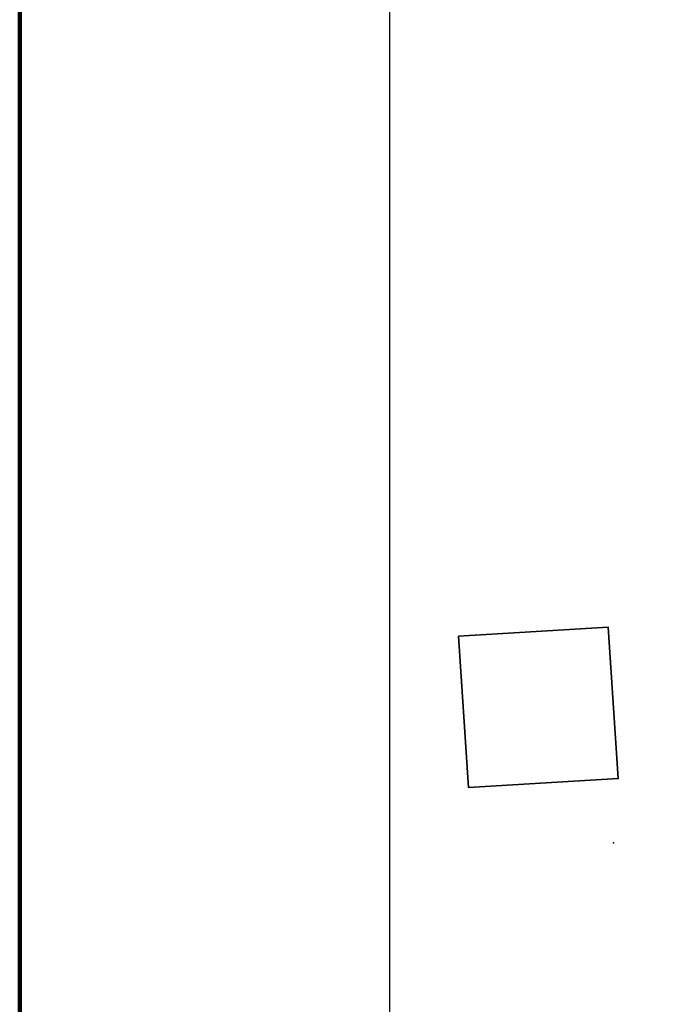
# Model space of a CAD drawing. Header units: millimetres. Extents: x -1417942937 to 6455317, y -572870874 to 774296.
# Tile 14 of 76: x 3227465 to 3227570, y 386163 to 386324. Entities that reach past the tile are written whole.
import ezdxf

# ---------------------------------------------------------------- set-up
doc = ezdxf.new("R2010")
doc.units = ezdxf.units.MM
doc.layers.add('1 ПС', color=7, linetype='Continuous')
doc.layers.add('ТОЧКИ_ОБОСНОВАНИЯ', color=255, linetype='Continuous')
picture_1 = doc.add_image_def('image2.tif', size_in_pixel=(27388, 31050))

msp = doc.modelspace()

# ---------------------------------------------------------------- hatches: boundary and pattern name
at = {"lineweight": 40}
h = msp.add_hatch(color=144, dxfattribs=at)
h.dxf.hatch_style = 1
h.paths.add_polyline_path([(3227612.411, 386215.743), (3227612.417, 386212.743), (3227618.417, 386212.753), (3227618.411, 386215.753)])
h.paths.add_polyline_path([(3227478.12, 386221.436), (3227481.028, 386221.435), (3227481.029, 386223.512), (3227478.121, 386223.513)], flags=9)
h = msp.add_hatch(color=144, dxfattribs=at)
h.dxf.hatch_style = 1
h.paths.add_polyline_path([(3227619.438, 386215.755), (3227619.443, 386212.755), (3227625.443, 386212.766), (3227625.438, 386215.766)])
h.paths.add_polyline_path([(3227485.147, 386221.448), (3227488.055, 386221.447), (3227488.056, 386223.524), (3227485.148, 386223.525)], flags=9)
h = msp.add_hatch(color=144, dxfattribs=at)
h.dxf.hatch_style = 1
h.paths.add_polyline_path([(3227626.465, 386215.768), (3227626.47, 386212.768), (3227632.47, 386212.778), (3227632.465, 386215.778)])
h.paths.add_polyline_path([(3227492.174, 386221.461), (3227495.082, 386221.46), (3227495.082, 386223.537), (3227492.174, 386223.538)], flags=9)

# ---------------------------------------------------------------- linework, layer by layer
at = {"color": 3, "linetype": 'Continuous', "lineweight": 35}
msp.add_lwpolyline([(3227536.839, 386223.628), (3227538.495, 386198.898), (3227562.955, 386200.368), (3227561.299, 386225.098)], close=True, dxfattribs=at)
at = {"layer": '1 ПС', "color": 2, "lineweight": 90}
msp.add_lwpolyline([(3227465.156, 386376.816), (3227838.575, 386376.816), (3227838.575, 386048.001), (3227465.156, 386048.001)], close=True, dxfattribs=at)
at = {"layer": 'ТОЧКИ_ОБОСНОВАНИЯ'}
msp.add_point((3227562.162, 386189.884, -0.05), dxfattribs=at)

# ---------------------------------------------------------------- pictures from other files: only their frames are drawn
image = msp.add_image(picture_1, insert=(3227525.615, 386119.454), size_in_units=(684.563, 776.095))
image.dxf.flags = 7

doc.saveas('drawing.dxf')
